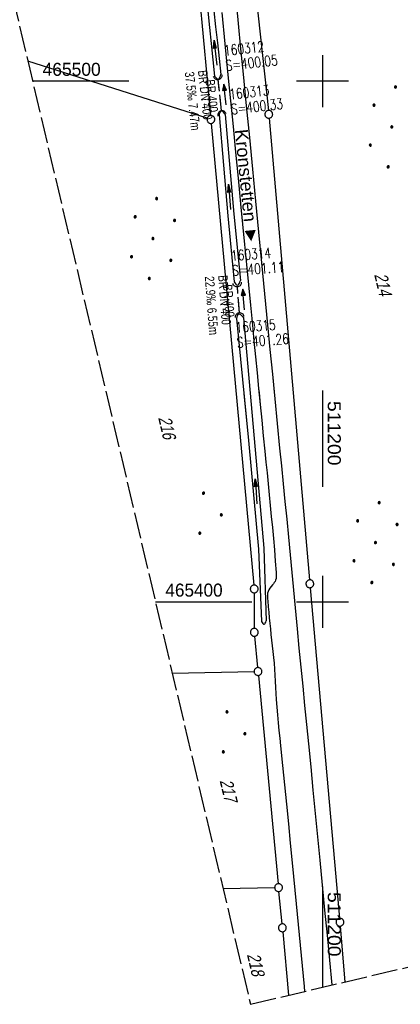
# Model space of a CAD drawing. Extents: x 510974 to 511465, y 465323 to 466289.
# Tile 2 of 43: x 511142 to 511215, y 465323 to 465512. Entities that reach past the tile are written whole.
import ezdxf

# ---------------------------------------------------------------- set-up
doc = ezdxf.new("R2010")
doc.units = 0
doc.header["$LTSCALE"] = 10
doc.header["$MEASUREMENT"] = 0
for name, pattern in [('AUSGEZOGEN', [0]), ('LT00', [0]), ('LT12', [0.4, 0.3, -0.1]), ('LT14', [0.6, 0.5, -0.1]), ('STRICHLINIE2', [0.375, 0.25, -0.125])]:
    doc.linetypes.add(name, pattern=pattern)
doc.layers.get('0').update_dxf_attribs({"linetype": 'LT00'})
for name, color, linetype in [('--EK_FBR', 1, 'LT00'), ('--EK_Halt-Pfeil', 4, 'LT00'), ('--EK_Haltung', 7, 'STRICHLINIE2'), ('--EK_Haltung-Text', 140, 'LT00'), ('--EK_Schacht-Text', 5, 'LT00'), ('--EL_Halt-Pfeil', 4, 'LT00'), ('--EL_Haltung', 182, 'STRICHLINIE2'), ('--EL_Haltung-Text', 182, 'LT00'), ('DFK_FLUR_NR', 250, 'LT00'), ('DFK_GZPKT', 250, 'LT00'), ('DFK_KATASTER', 250, 'LT00'), ('DFK_NUTZUNG', 250, 'LT00'), ('DL', 182, 'LT12'), ('DL_PFEIL', 201, 'LT00'), ('DL_TEXT', 182, 'LT00'), ('ORTSRICHTUNG', 7, 'Continuous'), ('PFEIL', 140, 'AUSGEZOGEN'), ('V102_AFBR_BAB', 250, 'LT00'), ('V102_GRABEN', 250, 'LT00'), ('V102_RASTER', 250, 'LT00'), ('V102_UK_DURCH', 182, 'LT00'), ('V103_AFBR_BAB', 250, 'LT00'), ('V103_GRABEN', 250, 'LT00'), ('V103_RASTER', 250, 'LT00')]:
    doc.layers.add(name, color=color, linetype=linetype)
doc.layers.add('-BLATT_102-RAND', color=7, linetype='LT14', plot=False)
doc.styles.add('Beschrift', font='ARIAL.TTF')
doc.styles.add('Haltungsbeschriftung', font='ARIAL.TTF', dxfattribs={"width": 0.75})
doc.styles.add('schachtbeschriftung', font='romans.shx', dxfattribs={"width": 0.75, "height": 2})
doc.styles.get("Standard").update_dxf_attribs({"font": 'ARIAL.TTF'})

# ---------------------------------------------------------------- blocks, each defined once
blk = doc.blocks.new('SYMB7010')
at = {"color": 0, "linetype": 'ByBlock'}
for points in [[(-0.031408, 0.499213), (-0.093728, 0.49134), (-0.15457, 0.475719), (-0.212975, 0.452595), (-0.268021, 0.422333), (-0.31884, 0.385411), (-0.36463, 0.342411), (-0.40467, 0.29401), (-0.438329, 0.240973), (-0.465074, 0.184136), (-0.484486, 0.124395), (-0.496256, 0.062692), (-0.5002, 0)], [(-0.5002, 0), (-0.496256, -0.062692), (-0.484486, -0.124395), (-0.465075, -0.184136), (-0.438329, -0.240973), (-0.404671, -0.29401), (-0.36463, -0.342411), (-0.31884, -0.385411), (-0.268021, -0.422333), (-0.212975, -0.452595), (-0.154571, -0.475719), (-0.093728, -0.49134), (-0.031408, -0.499213), (0.031408, -0.499213)], [(0.5002, 0), (0.496256, 0.062692), (0.484485, 0.124395), (0.465074, 0.184136), (0.438329, 0.240973), (0.40467, 0.29401), (0.36463, 0.342411), (0.31884, 0.385411), (0.268021, 0.422333), (0.212975, 0.452595), (0.15457, 0.475719), (0.093728, 0.49134), (0.031408, 0.499213), (-0.031408, 0.499213)], [(0.031408, -0.499213), (0.093728, -0.491341), (0.15457, -0.475719), (0.212975, -0.452595), (0.268021, -0.422333), (0.31884, -0.385411), (0.36463, -0.342411), (0.404671, -0.294011), (0.438329, -0.240974), (0.465075, -0.184136), (0.484486, -0.124395), (0.496256, -0.062692), (0.500201, 0)]]:
    blk.add_lwpolyline(points, dxfattribs=at)
blk = doc.blocks.new('Ackerland7')
at = {"layer": 'DFK_NUTZUNG', "color": 0, "linetype": 'ByBlock'}
for p, q in [((-4, 3.93), (-4, 3.67)), ((-3.95, 3.63), (-3.95, 3.97)), ((-3.9, 3.99), (-3.9, 3.61)), ((-3.85, 3.6), (-3.85, 4)), ((-3.8, 3.99), (-3.8, 3.61)), ((-3.75, 3.63), (-3.75, 3.97)), ((-3.7, 3.93), (-3.7, 3.67)), ((-3.65, 3.8), (-3.65, 3.8)), ((3.7, 3.93), (3.7, 3.67)), ((3.75, 3.63), (3.75, 3.97)), ((3.8, 3.99), (3.8, 3.61)), ((3.85, 3.6), (3.85, 4)), ((3.9, 3.99), (3.9, 3.61)), ((3.95, 3.63), (3.95, 3.97)), ((4, 3.93), (4, 3.67)), ((4.05, 3.8), (4.05, 3.8)), ((-7.85, 0.13), (-7.85, -0.13)), ((-7.8, -0.17), (-7.8, 0.17)), ((-7.75, 0.19), (-7.75, -0.19)), ((-7.7, -0.2), (-7.7, 0.2)), ((-7.65, 0.19), (-7.65, -0.19)), ((-7.6, -0.17), (-7.6, 0.17)), ((-7.55, 0.13), (-7.55, -0.13)), ((-7.5, 0), (-7.5, 0)), ((-0.15, 0.13), (-0.15, -0.13)), ((-0.1, -0.17), (-0.1, 0.17)), ((-0.05, 0.19), (-0.05, -0.19)), ((0, -0.2), (0, 0.2)), ((0.05, 0.19), (0.05, -0.19)), ((0.1, -0.17), (0.1, 0.17)), ((0.15, 0.13), (0.15, -0.13)), ((0.2, 0), (0.2, 0)), ((7.55, 0.13), (7.55, -0.13)), ((7.6, -0.17), (7.6, 0.17)), ((7.65, 0.19), (7.65, -0.19)), ((7.7, -0.2), (7.7, 0.2)), ((7.75, 0.19), (7.75, -0.19)), ((7.8, -0.17), (7.8, 0.17)), ((7.85, 0.13), (7.85, -0.13)), ((7.9, 0), (7.9, 0)), ((-4, -3.67), (-4, -3.93)), ((-3.95, -3.97), (-3.95, -3.63)), ((-3.9, -3.61), (-3.9, -3.99)), ((-3.85, -4), (-3.85, -3.6)), ((-3.8, -3.61), (-3.8, -3.99)), ((-3.75, -3.97), (-3.75, -3.63)), ((-3.7, -3.67), (-3.7, -3.93)), ((3.7, -3.67), (3.7, -3.93)), ((3.75, -3.97), (3.75, -3.63)), ((3.8, -3.61), (3.8, -3.99)), ((3.85, -4), (3.85, -3.6)), ((3.9, -3.61), (3.9, -3.99)), ((3.95, -3.97), (3.95, -3.63)), ((4, -3.67), (4, -3.93)), ((-3.65, -3.8), (-3.65, -3.8)), ((4.05, -3.8), (4.05, -3.8))]:
    blk.add_line(p, q, dxfattribs=at)
for points in [[(-3.65, 3.8), (-3.67, 3.89), (-3.73, 3.96), (-3.81, 3.99), (-3.89, 3.99), (-3.97, 3.96), (-4.03, 3.89), (-4.05, 3.8), (-4.03, 3.71), (-3.97, 3.64), (-3.89, 3.6), (-3.81, 3.6), (-3.73, 3.64), (-3.67, 3.71), (-3.65, 3.8)], [(4.05, 3.8), (4.03, 3.89), (3.97, 3.96), (3.89, 3.99), (3.81, 3.99), (3.73, 3.96), (3.67, 3.89), (3.65, 3.8), (3.67, 3.71), (3.73, 3.64), (3.81, 3.61), (3.89, 3.61), (3.97, 3.64), (4.03, 3.71), (4.05, 3.8)], [(-7.5, 0), (-7.52, 0.09), (-7.58, 0.16), (-7.66, 0.19), (-7.74, 0.19), (-7.82, 0.16), (-7.88, 0.09), (-7.9, 0)], [(0.2, 0), (0.18, 0.09), (0.12, 0.16), (0.04, 0.19), (-0.04, 0.19), (-0.12, 0.16), (-0.18, 0.09), (-0.2, 0)], [(-0.2, 0), (-0.18, -0.09), (-0.12, -0.16), (-0.04, -0.19), (0.04, -0.19), (0.12, -0.16), (0.18, -0.09), (0.2, 0)], [(7.9, 0), (7.88, 0.09), (7.82, 0.16), (7.74, 0.19), (7.66, 0.19), (7.58, 0.16), (7.52, 0.09), (7.5, 0)], [(7.5, 0), (7.52, -0.09), (7.58, -0.16), (7.66, -0.19), (7.74, -0.19), (7.82, -0.16), (7.88, -0.09), (7.9, 0)], [(-7.9, 0), (-7.88, -0.09), (-7.82, -0.16), (-7.74, -0.19), (-7.66, -0.19), (-7.58, -0.16), (-7.52, -0.09), (-7.5, 0)], [(-3.65, -3.8), (-3.67, -3.71), (-3.73, -3.64), (-3.81, -3.61), (-3.89, -3.61), (-3.97, -3.64), (-4.03, -3.71), (-4.05, -3.8), (-4.03, -3.89), (-3.97, -3.96), (-3.89, -3.99), (-3.81, -3.99), (-3.73, -3.96), (-3.67, -3.89), (-3.65, -3.8)], [(4.05, -3.8), (4.03, -3.71), (3.97, -3.64), (3.89, -3.61), (3.81, -3.61), (3.73, -3.64), (3.67, -3.71), (3.65, -3.8), (3.67, -3.89), (3.73, -3.96), (3.81, -3.99), (3.89, -3.99), (3.97, -3.96), (4.03, -3.89), (4.05, -3.8)]]:
    blk.add_lwpolyline(points, dxfattribs=at)
blk = doc.blocks.new('Ackerland3')
at = {"layer": 'DFK_NUTZUNG', "color": 0, "linetype": 'ByBlock'}
for p, q in [((-0.15, 2.66), (-0.15, 2.4)), ((-0.1, 2.36), (-0.1, 2.7)), ((-0.05, 2.72), (-0.05, 2.34)), ((0, 2.33), (0, 2.73)), ((0.05, 2.72), (0.05, 2.34)), ((0.1, 2.36), (0.1, 2.7)), ((0.15, 2.66), (0.15, 2.4)), ((0.2, 2.53), (0.2, 2.53)), ((-4, -1.14), (-4, -1.4)), ((-3.95, -1.44), (-3.95, -1.1)), ((-3.9, -1.07), (-3.9, -1.46)), ((-3.85, -1.46), (-3.85, -1.07)), ((-3.8, -1.07), (-3.8, -1.46)), ((-3.75, -1.44), (-3.75, -1.1)), ((-3.7, -1.14), (-3.7, -1.4)), ((-3.65, -1.27), (-3.65, -1.26)), ((3.7, -1.14), (3.7, -1.4)), ((3.75, -1.44), (3.75, -1.1)), ((3.8, -1.07), (3.8, -1.46)), ((3.85, -1.46), (3.85, -1.07)), ((3.9, -1.07), (3.9, -1.46)), ((3.95, -1.44), (3.95, -1.1)), ((4, -1.14), (4, -1.4)), ((4.05, -1.27), (4.05, -1.26))]:
    blk.add_line(p, q, dxfattribs=at)
for points in [[(0.2, 2.53), (0.18, 2.62), (0.12, 2.69), (0.04, 2.73), (-0.04, 2.73), (-0.12, 2.69), (-0.18, 2.62), (-0.2, 2.53), (-0.18, 2.45), (-0.12, 2.38), (-0.04, 2.34), (0.04, 2.34), (0.12, 2.38), (0.18, 2.45), (0.2, 2.53)], [(-3.65, -1.27), (-3.67, -1.18), (-3.73, -1.11), (-3.81, -1.07), (-3.89, -1.07), (-3.97, -1.11), (-4.03, -1.18), (-4.05, -1.27)], [(-4.05, -1.27), (-4.03, -1.35), (-3.97, -1.42), (-3.89, -1.46), (-3.81, -1.46), (-3.73, -1.42), (-3.67, -1.35), (-3.65, -1.27)], [(4.05, -1.27), (4.03, -1.18), (3.97, -1.11), (3.89, -1.07), (3.81, -1.07), (3.73, -1.11), (3.67, -1.18), (3.65, -1.27)], [(3.65, -1.27), (3.67, -1.35), (3.73, -1.42), (3.81, -1.46), (3.89, -1.46), (3.97, -1.42), (4.03, -1.35), (4.05, -1.27)]]:
    blk.add_lwpolyline(points, dxfattribs=at)
blk = doc.blocks.new('Pfreil3')
at = {"layer": 'PFEIL'}
blk.add_hatch(color=256, dxfattribs=at).paths.add_polyline_path([(-1.55, 0.27), (-1.55, -0.27), (0, 0)])
for p, q in [((-1.55, 0), (-4.83, 0)), ((-1.55, -0.27), (-1.55, 0.27)), ((-1.55, 0.27), (0, 0)), ((0, 0), (-1.55, -0.27))]:
    blk.add_line(p, q, dxfattribs=at)
blk = doc.blocks.new('SYMB1107')
at = {"color": 0, "linetype": 'ByBlock'}
for points in [[(-0.2, 0), (-0.196157, 0.039018), (-0.184776, 0.076537), (-0.166294, 0.111114), (-0.141421, 0.141421), (-0.111114, 0.166294), (-0.076537, 0.184776), (-0.039018, 0.196157), (0, 0.2)], [(0, 0.2), (0.039018, 0.196157), (0.076537, 0.184776), (0.111114, 0.166294), (0.141421, 0.141421), (0.166294, 0.111114), (0.184776, 0.076537), (0.196157, 0.039018), (0.2, 0)]]:
    blk.add_lwpolyline(points, dxfattribs=at)
blk = doc.blocks.new('SYMB0070')
at = {"color": 0, "linetype": 'ByBlock'}
for p, q in [((-0.5, 0), (0.2, 0)), ((0.5, 0), (0.2, 0.1)), ((0.2, 0.1), (0.2, 0)), ((0.468, 0), (0.21, 0.086)), ((0.21, 0.086), (0.21, -0.086)), ((0.21, -0.086), (0.468, 0)), ((0.22, -0.072), (0.437, 0)), ((0.23, -0.058), (0.405, 0)), ((0.24, -0.045), (0.374, 0)), ((0.342, 0), (0.25, 0.031)), ((0.25, 0.031), (0.25, -0.031)), ((0.25, -0.031), (0.342, 0)), ((0.26, -0.017), (0.31, 0)), ((0.27, -0.003), (0.279, 0))]:
    blk.add_line(p, q, dxfattribs=at)
for points in [[(0.2, 0), (0.2, -0.1), (0.5, 0)], [(0.437, 0), (0.22, 0.072), (0.22, -0.072)], [(0.405, 0), (0.23, 0.058), (0.23, -0.058)], [(0.374, 0), (0.24, 0.045), (0.24, -0.045)], [(0.31, 0), (0.26, 0.017), (0.26, -0.017)], [(0.279, 0), (0.27, 0.003), (0.27, -0.003)]]:
    blk.add_lwpolyline(points, dxfattribs=at)

msp = doc.modelspace()

# ---------------------------------------------------------------- linework, layer by layer
at = {"layer": '--EK_FBR'}
for points in [[(511190.75, 465440.23), (511190.41, 465443.7), (511189.95, 465448.43), (511189.49, 465453.17), (511188.92, 465459.11), (511188.35, 465465.06), (511187.77, 465471), (511187.19, 465476.95), (511186.59, 465483.05), (511186, 465489.15), (511185.4, 465495.25), (511184.8, 465501.35), (511184.32, 465506.21), (511183.85, 465511.07), (511183.37, 465515.93)], [(511180.63, 465513.16), (511181.22, 465507.17), (511181.81, 465501.18), (511182.3, 465496.22), (511182.79, 465491.26), (511183.28, 465486.31), (511183.76, 465481.35), (511184.25, 465476.4), (511184.63, 465472.52), (511185.01, 465468.64), (511185.39, 465464.76), (511185.77, 465460.87), (511186.15, 465456.98), (511186.53, 465453.09), (511186.82, 465450.05), (511187.12, 465447.02), (511187.41, 465443.98), (511187.7, 465440.95), (511187.79, 465440.11)]]:
    msp.add_lwpolyline(points, dxfattribs=at)
at = {"layer": '--EK_Haltung'}
for p, q in [((511180.58, 465494.36), (511179.92, 465500.29)), ((511184.01, 465455.48), (511183.64, 465460.51))]:
    msp.add_line(p, q, dxfattribs=at)
at = {"layer": '--EL_Haltung'}
for p, q in [((511180.58, 465494.36), (511179.92, 465500.29)), ((511184.01, 465455.48), (511183.64, 465460.51))]:
    msp.add_line(p, q, dxfattribs=at)
at = {"layer": '-BLATT_102-RAND'}
msp.add_lwpolyline([(510973.58, 466222.96), (511186.13, 465322.71), (511465.45, 465388.66), (511252.9, 466288.91), (510973.58, 466222.96)], dxfattribs=at)
at = {"layer": 'DFK_KATASTER'}
for p, q in [((511170.99, 465574.41), (511178.47, 465493.36)), ((511184.09, 465545.9), (511189.58, 465494.37)), ((511177.83, 465492.84), (511143.37, 465503.82)), ((511178.61, 465491.86), (511186.79, 465403.22)), ((511189.73, 465492.87), (511197.48, 465404.21)), ((511197.62, 465402.71), (511203.26, 465339.23)), ((511186.86, 465401.72), (511186.87, 465394.89)), ((511186.94, 465393.39), (511187.52, 465387.37)), ((511171.11, 465386.32), (511186.84, 465386.61)), ((511187.66, 465385.87), (511191.47, 465345.87)), ((511180.88, 465344.93), (511190.79, 465345.11)), ((511192.21, 465338.15), (511191.61, 465344.37)), ((511192.35, 465336.65), (511193.48, 465324.45)), ((511203.39, 465337.73), (511204.3, 465327))]:
    msp.add_line(p, q, dxfattribs=at)
at = {"layer": 'DL'}
for p, q in [((511180.58, 465494.36), (511179.92, 465500.29)), ((511184.01, 465455.48), (511183.64, 465460.51))]:
    msp.add_line(p, q, dxfattribs=at)
at = {"layer": 'V102_AFBR_BAB'}
for points in [[(511201.85, 465326.42), (511201.4, 465331.17), (511200.93, 465335.98), (511200.46, 465340.78), (511199.99, 465345.59), (511199.53, 465350.39), (511199.09, 465354.86), (511198.65, 465359.34), (511198.22, 465363.81), (511197.78, 465368.29), (511197.34, 465372.76), (511196.98, 465376.43), (511196.61, 465380.1), (511196.25, 465383.78), (511195.89, 465387.45), (511195.53, 465391.12), (511195.19, 465394.8), (511194.93, 465397.5), (511194.68, 465400.21), (511194.43, 465402.91), (511194.18, 465405.62), (511193.85, 465409.03), (511193.52, 465412.44), (511193.18, 465415.85), (511192.84, 465419.26), (511192.49, 465422.67), (511192.15, 465426.08), (511191.81, 465429.49), (511191.34, 465434.22), (511190.87, 465438.96), (511190.41, 465443.7), (511189.95, 465448.43), (511189.49, 465453.17), (511188.92, 465459.11), (511188.35, 465465.06), (511187.77, 465471), (511187.19, 465476.95), (511186.59, 465483.05), (511186, 465489.15), (511185.4, 465495.25), (511184.8, 465501.35), (511184.32, 465506.21), (511183.85, 465511.07), (511183.37, 465515.93)], [(511180.63, 465513.16), (511181.22, 465507.17), (511181.81, 465501.18), (511182.3, 465496.22), (511182.79, 465491.26), (511183.28, 465486.31), (511183.76, 465481.35), (511184.25, 465476.4), (511184.63, 465472.52), (511185.01, 465468.64), (511185.39, 465464.76), (511185.77, 465460.87), (511186.15, 465456.98), (511186.53, 465453.09), (511186.82, 465450.05), (511187.12, 465447.02), (511187.41, 465443.98), (511187.7, 465440.95), (511188, 465437.92), (511188.3, 465434.9), (511188.59, 465431.9), (511188.9, 465428.9), (511189.11, 465426.82), (511189.32, 465424.74), (511189.53, 465422.66), (511189.74, 465420.57), (511189.95, 465418.48), (511190.15, 465416.38), (511190.35, 465414.27), (511190.55, 465412.14), (511190.73, 465409.99), (511190.91, 465407.81), (511191.08, 465405.61), (511191.1, 465405.23), (511191.11, 465404.86), (511191.07, 465404.5), (511190.98, 465404.16), (511190.87, 465403.92), (511190.72, 465403.69), (511190.55, 465403.47), (511190.37, 465403.25), (511190.12, 465402.95), (511189.88, 465402.64), (511189.67, 465402.32), (511189.52, 465401.98), (511189.43, 465401.64), (511189.4, 465401.28), (511189.39, 465400.91), (511189.42, 465400.54), (511189.45, 465400.16), (511189.56, 465399.06), (511189.66, 465397.98), (511189.76, 465396.91), (511189.86, 465395.85), (511189.96, 465394.79), (511190.07, 465393.74), (511190.2, 465392.64), (511190.32, 465391.54), (511190.45, 465390.43), (511190.57, 465389.32), (511190.67, 465388.21), (511190.76, 465387.05), (511190.83, 465385.89), (511190.9, 465384.73), (511190.95, 465383.57), (511191.01, 465382.4), (511191.08, 465381.24), (511191.19, 465379.76), (511191.31, 465378.27), (511191.45, 465376.78), (511191.6, 465375.3), (511191.76, 465373.81), (511191.92, 465372.33), (511192.31, 465368.59), (511192.7, 465364.85), (511193.07, 465361.12), (511193.44, 465357.38), (511193.8, 465353.64), (511194.16, 465349.9), (511194.92, 465341.98), (511195.68, 465334.05), (511196.44, 465326.12), (511196.54, 465325.17)]]:
    msp.add_lwpolyline(points, dxfattribs=at)
at = {"layer": 'V102_GRABEN'}
for points in [[(511172.67, 465568.54), (511173.14, 465563.78), (511173.61, 465559.02), (511174.07, 465554.26), (511174.53, 465549.5), (511174.99, 465544.74), (511175.44, 465539.98), (511175.8, 465536.19), (511176.15, 465532.39), (511176.51, 465528.6), (511176.86, 465524.81), (511177.22, 465521.01), (511177.58, 465517.22), (511177.95, 465513.43), (511178.26, 465510.31), (511178.58, 465507.2), (511178.9, 465504.08), (511179.21, 465500.96)], [(511173.72, 465568.59), (511174.16, 465563.86), (511174.59, 465559.14), (511175.04, 465554.42), (511175.48, 465549.7), (511175.93, 465544.97), (511176.39, 465540.25), (511177.04, 465533.56), (511177.72, 465526.86), (511178.41, 465520.17), (511179.12, 465513.47), (511179.45, 465510.42), (511179.78, 465507.36), (511180.11, 465504.31), (511180.45, 465501.25)], [(511179.21, 465500.96), (511179.4, 465500.73), (511179.59, 465500.53), (511179.76, 465500.4), (511179.92, 465500.35), (511180.04, 465500.41), (511180.16, 465500.55), (511180.26, 465500.75), (511180.36, 465500.99), (511180.45, 465501.25)], [(511180.14, 465493.58), (511180.24, 465493.82), (511180.34, 465494.04), (511180.44, 465494.2), (511180.56, 465494.28), (511180.68, 465494.26), (511180.82, 465494.16), (511180.96, 465493.99), (511181.11, 465493.79), (511181.26, 465493.56)], [(511180.14, 465493.58), (511181.78, 465474.12), (511182.99, 465461.47)], [(511181.26, 465493.56), (511182.95, 465474.43), (511184.22, 465461.72)], [(511182.99, 465461.47), (511183.16, 465461.22), (511183.33, 465461.01), (511183.49, 465460.86), (511183.65, 465460.81), (511183.77, 465460.86), (511183.89, 465461), (511184.01, 465461.2), (511184.11, 465461.45), (511184.22, 465461.72)], [(511183.47, 465454.39), (511183.57, 465454.69), (511183.67, 465454.96), (511183.79, 465455.17), (511183.93, 465455.27), (511184.08, 465455.26), (511184.25, 465455.16), (511184.43, 465454.98), (511184.63, 465454.76), (511184.82, 465454.51)], [(511183.47, 465454.39), (511185.77, 465430.98), (511187.67, 465410.14), (511188.27, 465396.24)], [(511184.82, 465454.51), (511186.85, 465431.36), (511188.74, 465410.27), (511189.16, 465396.37)], [(511188.27, 465396.24), (511188.41, 465396.03), (511188.54, 465395.85), (511188.67, 465395.72), (511188.79, 465395.68), (511188.89, 465395.75), (511188.99, 465395.9), (511189.07, 465396.12), (511189.16, 465396.37)]]:
    msp.add_lwpolyline(points, dxfattribs=at)
at = {"layer": 'V102_RASTER'}
for p, q in [((511200, 465505), (511200, 465495)), ((511162.77, 465500), (511144.27, 465500)), ((511205, 465500), (511195, 465500)), ((511200, 465405), (511200, 465395)), ((511167.88, 465400), (511186.38, 465400)), ((511195, 465400), (511205, 465400)), ((511200, 465345.31), (511200, 465325.99))]:
    msp.add_line(p, q, dxfattribs=at)
at = {"layer": 'V103_AFBR_BAB'}
for points in [[(511187.79, 465440.11), (511188, 465437.92), (511188.3, 465434.9), (511188.59, 465431.9), (511188.9, 465428.9), (511189.11, 465426.82), (511189.32, 465424.74), (511189.53, 465422.66), (511189.74, 465420.57), (511189.95, 465418.48), (511190.15, 465416.38), (511190.35, 465414.27), (511190.55, 465412.14), (511190.73, 465409.99), (511190.91, 465407.81), (511191.08, 465405.61), (511191.1, 465405.23), (511191.11, 465404.86), (511191.07, 465404.5), (511190.98, 465404.16), (511190.87, 465403.92), (511190.72, 465403.69), (511190.55, 465403.47), (511190.37, 465403.25), (511190.12, 465402.95), (511189.88, 465402.64), (511189.67, 465402.32), (511189.52, 465401.98), (511189.43, 465401.64), (511189.4, 465401.28), (511189.39, 465400.91), (511189.42, 465400.54), (511189.45, 465400.16), (511189.56, 465399.06), (511189.66, 465397.98), (511189.76, 465396.91), (511189.86, 465395.85), (511189.96, 465394.79), (511190.07, 465393.74), (511190.2, 465392.64), (511190.32, 465391.54), (511190.45, 465390.43), (511190.57, 465389.32), (511190.67, 465388.21), (511190.76, 465387.05), (511190.83, 465385.89), (511190.9, 465384.73), (511190.95, 465383.57), (511191.01, 465382.4), (511191.08, 465381.24), (511191.19, 465379.76), (511191.31, 465378.27), (511191.45, 465376.78), (511191.6, 465375.3), (511191.76, 465373.81), (511191.92, 465372.33), (511192.31, 465368.59), (511192.7, 465364.85), (511193.07, 465361.12), (511193.44, 465357.38), (511193.8, 465353.64), (511194.16, 465349.9), (511194.92, 465341.98), (511195.68, 465334.05), (511196.44, 465326.12), (511196.54, 465325.17)], [(511201.85, 465326.42), (511201.4, 465331.17), (511200.93, 465335.98), (511200.46, 465340.78), (511199.99, 465345.59), (511199.53, 465350.39), (511199.09, 465354.86), (511198.65, 465359.34), (511198.22, 465363.81), (511197.78, 465368.29), (511197.34, 465372.76), (511196.98, 465376.43), (511196.61, 465380.1), (511196.25, 465383.78), (511195.89, 465387.45), (511195.53, 465391.12), (511195.19, 465394.8), (511194.93, 465397.5), (511194.68, 465400.21), (511194.43, 465402.91), (511194.18, 465405.62), (511193.85, 465409.03), (511193.52, 465412.44), (511193.18, 465415.85), (511192.84, 465419.26), (511192.49, 465422.67), (511192.15, 465426.08), (511191.81, 465429.49), (511191.34, 465434.22), (511190.87, 465438.96), (511190.75, 465440.23)]]:
    msp.add_lwpolyline(points, dxfattribs=at)
at = {"layer": 'V103_GRABEN'}
for points in [[(511184.89, 465440), (511185.77, 465430.98), (511187.67, 465410.14), (511188.27, 465396.24)], [(511186.09, 465440.04), (511186.85, 465431.36), (511188.74, 465410.27), (511189.16, 465396.37)], [(511188.27, 465396.24), (511188.41, 465396.03), (511188.54, 465395.85), (511188.67, 465395.72), (511188.79, 465395.68), (511188.89, 465395.75), (511188.99, 465395.9), (511189.07, 465396.12), (511189.16, 465396.37)]]:
    msp.add_lwpolyline(points, dxfattribs=at)
at = {"layer": 'V103_RASTER'}
for p, q in [((511200, 465440.6), (511200, 465422.1)), ((511200, 465405), (511200, 465395)), ((511195, 465400), (511205, 465400))]:
    msp.add_line(p, q, dxfattribs=at)

# ---------------------------------------------------------------- block references
at = {"layer": '--EK_Halt-Pfeil', "yscale": 4, "zscale": 4}
for p, xscale, rotation in [((511181.24, 465497.43), 4.000000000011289, 96.3090200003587), ((511184.82, 465458.07), 4.00000000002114, 94.2820700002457)]:
    msp.add_blockref('SYMB0070', p, dxfattribs=dict(at, xscale=xscale, rotation=rotation))
at = {"layer": '--EL_Halt-Pfeil', "yscale": 4, "zscale": 4}
for p, xscale, rotation in [((511181.24, 465497.43), 4.000000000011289, 96.3090200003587), ((511184.82, 465458.07), 4.00000000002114, 94.2820700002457)]:
    msp.add_blockref('SYMB0070', p, dxfattribs=dict(at, xscale=xscale, rotation=rotation))
at = {"layer": 'DFK_GZPKT', "xscale": 1.500000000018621, "yscale": 1.5, "zscale": 1.5, "rotation": 264.7377099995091}
for p in [(511178.54, 465492.61), (511189.66, 465493.62), (511186.86, 465402.47), (511197.55, 465403.46), (511186.87, 465394.14), (511187.59, 465386.62), (511191.54, 465345.12), (511203.33, 465338.48), (511192.28, 465337.4)]:
    msp.add_blockref('SYMB7010', p, dxfattribs=at)
at = {"layer": 'DFK_NUTZUNG', "rotation": 264.7376999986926}
for name, p in [('Ackerland7', (511213.31, 465491.19)), ('Ackerland7', (511167.41, 465469.75)), ('Ackerland3', (511178.02, 465416.91)), ('Ackerland7', (511210.17, 465411.37)), ('Ackerland3', (511182.54, 465374.9))]:
    msp.add_blockref(name, p, dxfattribs=at)
at = {"layer": 'DL_PFEIL', "yscale": 4, "zscale": 4}
for p, xscale, rotation in [((511181.24, 465497.43), 4.000000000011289, 96.3090200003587), ((511184.82, 465458.07), 4.00000000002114, 94.28207000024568)]:
    msp.add_blockref('SYMB0070', p, dxfattribs=dict(at, xscale=xscale, rotation=rotation))
at = {"layer": 'PFEIL'}
for p, rotation in [((511179.14, 465507.83), 96.45469219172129), ((511181.94, 465480.18), 94.05258610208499), ((511187.03, 465423.64), 94.31408116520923)]:
    msp.add_blockref('Pfreil3', p, dxfattribs=dict(at, rotation=rotation))
at = {"layer": 'V102_UK_DURCH', "zscale": 4}
for p, xscale, yscale, rotation in [((511179.84, 465501.04), 3.999999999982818, 4, 191.23864844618), ((511180.67, 465493.49), -3.999999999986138, 4.000000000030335, 15.15257462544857), ((511183.58, 465461.26), 3.999999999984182, 4, 190.088486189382), ((511184.07, 465454.73), 3.999999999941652, 4, 9.041080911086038)]:
    msp.add_blockref('SYMB1107', p, dxfattribs=dict(at, xscale=xscale, yscale=yscale, rotation=rotation))

# ---------------------------------------------------------------- texts
at = {"layer": '--EK_Haltung-Text', "style": 'Haltungsbeschriftung', "width": 0.75}
for s, rotation, p in [('37.5‰ 7.47m', -83.691, (511173.5, 465501.69)), ('BR DN 400', -83.691, (511176.04, 465501.97)), ('22.9‰ 6.55m', -85.7179, (511177.36, 465462.46)), ('BR DN 400', -85.7179, (511179.92, 465462.65))]:
    msp.add_text(s, height=1.8, rotation=rotation, dxfattribs=at).set_placement(p)
at = {"layer": '--EK_Schacht-Text', "style": 'schachtbeschriftung', "width": 0.75}
for s, rotation, p in [('160312', 6.309, (511181.18, 465504.84)), ('S=400.05', 6.309, (511181.5, 465501.97)), ('160313', 6.309, (511182.19, 465496.44)), ('S=400.33', 6.309, (511182.51, 465493.58)), ('160314', 4.2856, (511182.48, 465465.46)), ('S=401.11', 4.2856, (511182.7, 465462.59)), ('160315', 4.2821, (511183.36, 465451.67)), ('S=401.26', 4.2821, (511183.58, 465448.8))]:
    msp.add_text(s, height=2, rotation=rotation, dxfattribs=at).set_placement(p)
at = {"layer": '--EL_Haltung-Text', "style": 'Haltungsbeschriftung', "width": 0.75}
for rotation, p in [(-83.691, (511176.04, 465501.97)), (-85.7179, (511179.92, 465462.65))]:
    msp.add_text('BR DN 400', height=1.8, rotation=rotation, dxfattribs=at).set_placement(p)
at = {"layer": 'DFK_FLUR_NR', "oblique": 13.754, "width": 0.75}
for s, p in [('214', (511209.9, 465462.84)), ('216', (511168.4, 465435.33)), ('217', (511180.21, 465365.64)), ('218', (511185.45, 465332.24))]:
    msp.add_text(s, height=2.5, rotation=283.284, dxfattribs=at).set_placement(p)
at = {"layer": 'DL_TEXT', "style": 'Haltungsbeschriftung', "width": 0.75}
for rotation, p in [(-83.691, (511177.47, 465500.19)), (-85.7179, (511180.84, 465460.89))]:
    msp.add_text('BR 400', height=1.8, rotation=rotation, dxfattribs=at).set_placement(p)
at = {"layer": 'ORTSRICHTUNG', "insert": (511184.18, 465479.54), "char_height": 2.5, "attachment_point": 8, "rotation": 275.6131, "style": 'Beschrift'}
msp.add_mtext('Kronstetten ►', dxfattribs=at)
at = {"layer": 'V102_RASTER'}
for s, rotation, width, p in [(' 465500', -0.0008, 0.958, (511145.27, 465501)), (' 465400', -0.0008, 0.944, (511168.88, 465401)), (' 511200', -90.0008, 1.063, (511201, 465345.31))]:
    msp.add_text(s, height=2.5, rotation=rotation, dxfattribs=dict(at, width=width)).set_placement(p)
at = {"layer": 'V103_RASTER', "width": 1.063}
msp.add_text(' 511200', height=2.5, rotation=-90.0005, dxfattribs=at).set_placement((511201, 465439.6))

doc.saveas('drawing.dxf')
